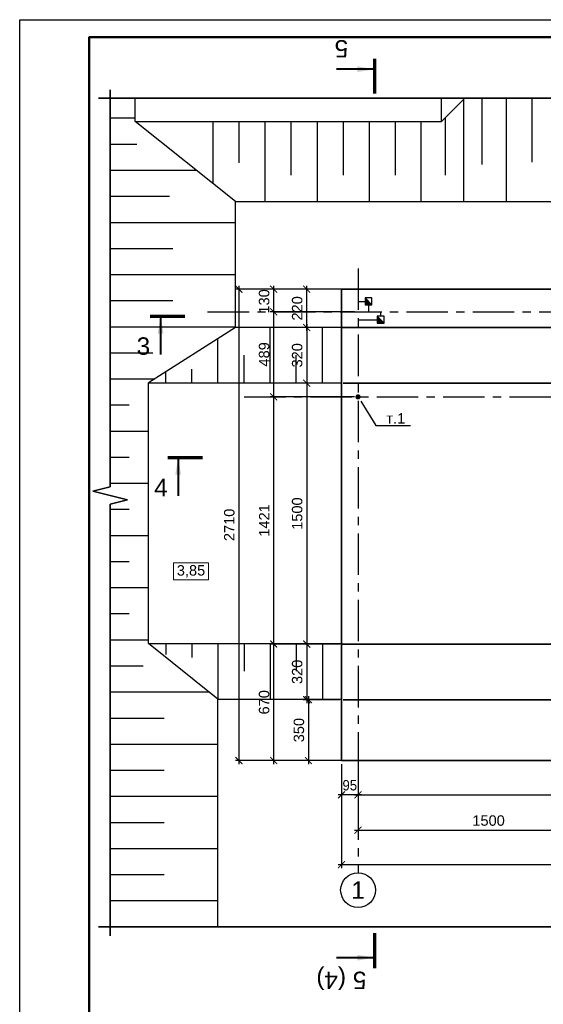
# Model space of a CAD drawing. Header units: millimetres. Extents: x -695122 to 440517, y 417968 to 574899.
# Tile 8 of 39: x -695122 to -665037, y 516456 to 573070. Entities that reach past the tile are written whole.
import ezdxf
from ezdxf import colors
from ezdxf.entities.mleader import LeaderData, LeaderLine
from ezdxf.enums import TextEntityAlignment as Align
from ezdxf.math import Vec2, Vec3

# ---------------------------------------------------------------- set-up
doc = ezdxf.new("R2010")
doc.units = ezdxf.units.MM
doc.set_wipeout_variables(frame=1)
doc.linetypes.add('осевая', pattern=[50.8, 31.75, -6.35, 6.35, -6.35])
for name, color, linetype, lineweight in [('0_Выноски и размеры', 7, 'Continuous', 9), ('Бетон', 7, 'Continuous', 50), ('ГТО-2 КИА ПЗБ', 7, 'Continuous', 30), ('ГТО_Разрезы. Сечения.Узлы', 255, 'Continuous', 40), ('КИА ПЗБ', 7, 'Continuous', 30), ('Маскировка', 9, 'Continuous', 9), ('Отдел_Заглавные надписи', 7, 'Continuous', 30)]:
    doc.layers.add(name, color=color, linetype=linetype, lineweight=lineweight)
for name, color, linetype in [('otmetki', 7, 'Continuous'), ('Оси', 1, 'осевая'), ('Размеры', 7, 'Continuous'), ('штамп(текст)', 7, 'Continuous')]:
    doc.layers.add(name, color=color, linetype=linetype)
doc.styles.add('arial', font='arial.ttf')
doc.styles.get("Standard").update_dxf_attribs({"font": 'arial.ttf'})
doc.styles.add('аrial', font='arial.ttf')
doc.styles.add('Рогун1', font='arial.ttf')
doc.dimstyles.new('100 мм', dxfattribs={"dimscale": 100, "dimtxt": 3.5, "dimasz": 2, "dimexe": 1, "dimexo": 1, "dimgap": 1.2, "dimtad": 1, "dimdec": 0, "dimlfac": 0.1, "dimrnd": 0.0001, "dimtxsty": 'Рогун1', "dimblk": 'ARCHTICK', "dimcen": 2.5, "dimdle": 1, "dimaunit": 1, "dimadec": 1, "dimazin": 0, "dimtfac": 1, "dimtdec": 0, "dimtmove": 1, "dimatfit": 3, "dimldrblk": 'ARCHTICK', "dimfxl": 1, "dimtfill": 1, "dimarcsym": 0})
doc.dimstyles.new('hren115', dxfattribs={"dimtxt": 0.3, "dimasz": 3, "dimexe": 0.18, "dimexo": 0.0625, "dimgap": 0.1, "dimtad": 2, "dimtih": 1, "dimtoh": 1, "dimdec": 4, "dimzin": 0, "dimdsep": 46, "dimtxsty": 'arial', "dimcen": 0, "dimclrt": 256, "dimadec": 0, "dimazin": 0, "dimtfac": 1, "dimtdec": 4, "dimtofl": 0, "dimtmove": 1, "dimatfit": 0, "dimfxl": 1, "dimtolj": 1, "dimtzin": 0, "dimarcsym": 1})

# ---------------------------------------------------------------- blocks, each defined once
blk = doc.blocks.new('котцувлцув3')
for p, q in [((163757, 526844), (165201, 526844)), ((163757, 525344), (165293, 525344)), ((163757, 523844), (168705, 523844)), ((163757, 522344), (167169, 522344)), ((163757, 520844), (170950, 520844)), ((163757, 519344), (167353, 519344)), ((163757, 517844), (170950, 517844)), ((163757, 516344), (167353, 516344)), ((163757, 514844), (170950, 514844)), ((163757, 513344), (166213, 513344)), ((163757, 511844), (166317, 511844)), ((163757, 510344), (164854, 510344)), ((163757, 508844), (165951, 508844)), ((163757, 507344), (164854, 507344)), ((163757, 505844), (165951, 505844)), ((163757, 504344), (164854, 504344)), ((163757, 502844), (165950, 502844)), ((163757, 501344), (164854, 501344)), ((163757, 499844), (165950, 499844)), ((163757, 498344), (164853, 498344)), ((163757, 496844), (165950, 496844)), ((163757, 495344), (165656, 495344)), ((163757, 493844), (169430, 493844)), ((163757, 492344), (166853, 492344)), ((163757, 490844), (169950, 490844)), ((163757, 489344), (166853, 489344)), ((163757, 487844), (169950, 487844)), ((163757, 486344), (166853, 486344)), ((163757, 484844), (169950, 484844)), ((163757, 483344), (166853, 483344)), ((163757, 481844), (169950, 481844)), ((163757, 480344), (169950, 480344))]:
    blk.add_line(p, q)
for points in [[(242705, 527977), (208554, 527977), (208304, 528977), (207804, 526977), (207554, 527977), (163083, 527977), (207554, 527977), (207804, 526977), (208304, 528977), (208554, 527977)], [(242240, 528464), (242240, 505644), (241240, 505394), (243240, 504894), (242240, 504644), (242240, 479729), (242240, 504644), (243240, 504894), (241240, 505394), (242240, 505644)]]:
    blk.add_lwpolyline(points, close=True)
at = {"linetype": 'Continuous', "ltscale": 100}
for points in [[(163757, 528464), (163757, 505644), (162757, 505394), (164757, 504894), (163757, 504644), (163757, 479823), (163757, 504644), (164757, 504894), (162757, 505394), (163757, 505644)], [(242771, 480344), (208554, 480344), (208304, 481344), (207804, 479344), (207554, 480344), (163093, 480344), (207554, 480344), (207804, 479344), (208304, 481344), (208554, 480344)]]:
    blk.add_lwpolyline(points, close=True, dxfattribs=at)
for points in [[(170950, 522049), (165201, 526647), (165201, 527977)], [(182800, 526647), (184129, 527977)], [(182800, 526647), (182800, 527977)], [(184072, 522049), (184072, 527920)], [(185127, 524162), (185127, 527977)], [(186506, 527977), (186506, 522049)], [(187998, 524298), (187998, 527977)], [(189490, 522049), (189490, 527977)], [(190983, 524298), (190983, 527977)], [(192475, 522049), (192475, 527977)], [(193967, 524298), (193967, 527977)], [(195459, 522049), (195459, 527977)], [(196951, 524298), (196951, 527977)], [(198443, 522049), (198443, 527977)], [(199936, 524298), (199936, 527977)], [(201428, 522049), (201428, 527977)], [(202920, 524298), (202920, 527977)], [(204412, 522049), (204412, 527977)], [(205904, 524298), (205904, 527977)], [(207397, 522049), (207397, 527977)], [(208889, 524298), (208889, 527977)], [(210381, 522049), (210381, 527977)], [(211873, 524298), (211873, 527977)], [(213365, 522049), (213365, 527977)], [(214858, 524298), (214858, 527977)], [(216350, 522049), (216350, 527977)], [(217842, 524298), (217842, 527977)], [(219334, 522049), (219334, 527977)], [(220826, 524298), (220826, 527977)], [(222319, 522049), (222319, 527977)], [(223811, 524298), (223811, 527977)], [(225303, 522049), (225303, 527977)], [(226795, 524298), (226795, 527977)], [(228287, 522049), (228287, 527977)], [(229779, 524298), (229779, 527977)], [(231272, 522049), (231272, 527977)], [(232764, 524298), (232764, 527977)], [(234256, 522049), (234256, 527977)], [(235748, 524298), (235748, 527977)], [(237240, 522049), (237240, 527977)], [(238733, 524298), (238733, 527977)], [(240225, 522049), (240225, 527977)], [(241717, 524298), (241717, 527977)], [(165201, 526647), (182800, 526647)], [(169678, 523066), (169678, 526647)], [(171170, 524260), (171170, 526647)], [(172662, 522049), (172662, 526647)], [(174154, 523558), (174154, 526647)], [(175646, 526647), (175646, 522049)], [(177139, 526647), (177139, 523558)], [(178631, 526647), (178631, 522049)], [(180123, 526647), (180123, 523558)], [(181615, 526647), (181615, 522049)], [(183017, 523558), (183017, 526864)], [(170950, 514798), (170950, 522049)], [(170950, 522049), (242240, 522049)], [(177050, 514798), (170950, 514798), (165951, 511611)], [(172951, 511611), (172951, 514798)], [(175951, 511611), (175951, 514798)], [(169951, 511611), (169951, 514161)], [(242240, 514348), (239750, 514348)], [(240335, 510223), (240335, 514348)], [(171451, 511611), (171451, 513205)], [(174451, 511611), (174451, 513205)], [(168451, 511611), (168451, 512408)], [(166951, 511611), (166951, 512248)], [(165950, 496628), (165951, 511611), (177051, 511611)], [(241392, 509167), (241392, 511422)], [(239750, 510808), (242240, 508320), (242240, 506315)], [(241141, 509418), (239750, 509418)], [(242240, 507918), (240995, 507918)], [(242240, 506418), (239750, 506418)], [(243141, 504918), (241084, 504918)], [(242240, 504644), (242240, 496628)], [(242240, 503418), (239750, 503418)], [(242240, 501918), (240995, 501918)], [(242240, 500418), (239750, 500418)], [(242240, 498918), (240995, 498918)], [(242240, 497418), (239750, 497418)], [(165950, 496628), (177050, 496628)], [(169950, 493428), (165950, 496628)], [(166951, 496628), (166951, 495991)], [(168451, 496628), (168451, 495831)], [(169951, 496628), (169951, 493428)], [(171451, 496628), (171451, 495035)], [(172951, 496628), (172951, 493441)], [(174451, 496628), (174451, 495035)], [(175951, 496628), (175951, 493441)], [(239750, 493428), (242240, 495918)], [(242240, 495918), (240995, 495918)], [(239750, 494418), (240740, 494418)], [(169950, 480344), (169950, 493428), (177050, 493428)], [(242240, 493428), (239750, 493428)]]:
    blk.add_lwpolyline(points)
blk = doc.blocks.new('_ArchTick')
at = {"color": 0, "linetype": 'ByBlock', "const_width": 0.15}
blk.add_lwpolyline([(-0.5, -0.5), (0.5, 0.5)], dxfattribs=at)
blk = doc.blocks.new('*D281')
at = {"layer": 'Defpoints', "color": 0, "transparency": 16777216}
for p in [(-675681, 530472), (-660681, 530472), (-660681, 526472)]:
    blk.add_point(p, dxfattribs=at)
at = {"layer": 'Размеры', "color": 0, "lineweight": -2, "transparency": 16777216}
for p, q in [((-675681, 530272), (-675681, 526272)), ((-660681, 530272), (-660681, 526272)), ((-675881, 526472), (-660481, 526472))]:
    blk.add_line(p, q, dxfattribs=at)
at = {"layer": 'Размеры', "color": 0, "lineweight": -2, "transparency": 16777216, "xscale": 400, "yscale": 400, "zscale": 400, "rotation": 180}
blk.add_blockref('_ArchTick', (-675681, 526472), dxfattribs=at)
at = {"layer": 'Размеры', "color": 0, "lineweight": -2, "transparency": 16777216, "xscale": 400, "yscale": 400, "zscale": 400}
blk.add_blockref('_ArchTick', (-660681, 526472), dxfattribs=at)
at = {"layer": 'Размеры', "color": 0, "transparency": 16777216, "insert": (-668181, 527019), "char_height": 600, "attachment_point": 5, "style": 'Рогун1'}
blk.add_mtext('1500', dxfattribs=at)
blk = doc.blocks.new('*D225')
at = {"layer": 'Defpoints', "color": 0, "transparency": 16777216}
for p in [(-676631, 530472), (-613931, 530472), (-613931, 524487)]:
    blk.add_point(p, dxfattribs=at)
at = {"layer": 'Размеры', "color": 0, "lineweight": -2, "transparency": 16777216}
for p, q in [((-676631, 530272), (-676631, 524287)), ((-613931, 530272), (-613931, 524287)), ((-676831, 524487), (-613731, 524487))]:
    blk.add_line(p, q, dxfattribs=at)
at = {"layer": 'Размеры', "color": 0, "lineweight": -2, "transparency": 16777216, "xscale": 400, "yscale": 400, "zscale": 400, "rotation": 180}
blk.add_blockref('_ArchTick', (-676631, 524487), dxfattribs=at)
at = {"layer": 'Размеры', "color": 0, "lineweight": -2, "transparency": 16777216, "xscale": 400, "yscale": 400, "zscale": 400}
blk.add_blockref('_ArchTick', (-613931, 524487), dxfattribs=at)
at = {"layer": 'Размеры', "color": 0, "transparency": 16777216, "insert": (-645281, 525033), "char_height": 600, "attachment_point": 5, "style": 'Рогун1'}
blk.add_mtext('6270', dxfattribs=at)
blk = doc.blocks.new('*D226')
at = {"layer": 'Defpoints', "color": 0, "transparency": 16777216}
for p in [(-675681, 556272), (-680531, 551382), (-675681, 551382)]:
    blk.add_point(p, dxfattribs=at)
at = {"layer": 'Размеры', "color": 0, "lineweight": -2, "transparency": 16777216}
for p, q in [((-675881, 556272), (-680731, 556272)), ((-680531, 556472), (-680531, 551182)), ((-675881, 551382), (-680731, 551382))]:
    blk.add_line(p, q, dxfattribs=at)
at = {"layer": 'Размеры', "color": 0, "lineweight": -2, "transparency": 16777216, "xscale": 400, "yscale": 400, "zscale": 400}
for p, rotation in [((-680531, 556272), 90), ((-680531, 551382), 270)]:
    blk.add_blockref('_ArchTick', p, dxfattribs=dict(at, rotation=rotation))
at = {"layer": 'Размеры', "color": 0, "transparency": 16777216, "insert": (-681077, 553827), "char_height": 600, "attachment_point": 5, "rotation": 90, "style": 'Рогун1'}
blk.add_mtext('489', dxfattribs=at)
blk = doc.blocks.new('*D283')
at = {"layer": 'Defpoints', "color": 0, "transparency": 16777216}
for p in [(-676486, 557572), (-682531, 530472), (-675681, 530472)]:
    blk.add_point(p, dxfattribs=at)
at = {"layer": 'Размеры', "color": 0, "lineweight": -2, "transparency": 16777216}
for p, q in [((-682531, 557772), (-682531, 530272)), ((-676686, 557572), (-682731, 557572)), ((-675881, 530472), (-682731, 530472))]:
    blk.add_line(p, q, dxfattribs=at)
at = {"layer": 'Размеры', "color": 0, "lineweight": -2, "transparency": 16777216, "xscale": 400, "yscale": 400, "zscale": 400}
for p, rotation in [((-682531, 557572), 90), ((-682531, 530472), 270)]:
    blk.add_blockref('_ArchTick', p, dxfattribs=dict(at, rotation=rotation))
at = {"layer": 'Размеры', "color": 0, "transparency": 16777216, "insert": (-683077, 544022), "char_height": 600, "attachment_point": 5, "rotation": 90, "style": 'Рогун1'}
blk.add_mtext('2710', dxfattribs=at)
blk = doc.blocks.new('*D227')
at = {"layer": 'Defpoints', "color": 0, "transparency": 16777216}
for p in [(-675781, 557572), (-680531, 556272), (-675681, 556272)]:
    blk.add_point(p, dxfattribs=at)
at = {"layer": 'Размеры', "color": 0, "lineweight": -2, "transparency": 16777216}
for p, q in [((-680531, 557772), (-680531, 556072)), ((-675981, 557572), (-680731, 557572)), ((-675881, 556272), (-680731, 556272))]:
    blk.add_line(p, q, dxfattribs=at)
at = {"layer": 'Размеры', "color": 0, "lineweight": -2, "transparency": 16777216, "xscale": 400, "yscale": 400, "zscale": 400}
for p, rotation in [((-680531, 557572), 90), ((-680531, 556272), 270)]:
    blk.add_blockref('_ArchTick', p, dxfattribs=dict(at, rotation=rotation))
at = {"layer": 'Размеры', "color": 0, "transparency": 16777216, "insert": (-681077, 556872), "char_height": 600, "attachment_point": 5, "rotation": 90, "style": 'Рогун1'}
blk.add_mtext('130', dxfattribs=at)
blk = doc.blocks.new('*D284')
at = {"layer": 'Defpoints', "color": 0, "transparency": 16777216}
for p in [(-678631, 557572), (-676486, 557572), (-675681, 555372)]:
    blk.add_point(p, dxfattribs=at)
at = {"layer": 'Размеры', "color": 0, "lineweight": -2, "transparency": 16777216}
for p, q in [((-678631, 555172), (-678631, 557772)), ((-676686, 557572), (-678831, 557572)), ((-675881, 555372), (-678831, 555372))]:
    blk.add_line(p, q, dxfattribs=at)
at = {"layer": 'Размеры', "color": 0, "lineweight": -2, "transparency": 16777216, "xscale": 400, "yscale": 400, "zscale": 400}
for p, rotation in [((-678631, 557572), 90), ((-678631, 555372), 270)]:
    blk.add_blockref('_ArchTick', p, dxfattribs=dict(at, rotation=rotation))
at = {"layer": 'Размеры', "color": 0, "transparency": 16777216, "insert": (-679177, 556472), "char_height": 600, "attachment_point": 5, "rotation": 90, "style": 'Рогун1'}
blk.add_mtext('220', dxfattribs=at)
blk = doc.blocks.new('*D285')
at = {"layer": 'Defpoints', "color": 0, "transparency": 16777216}
for p in [(-675681, 530472), (-620631, 530472), (-620631, 528502)]:
    blk.add_point(p, dxfattribs=at)
at = {"layer": 'Размеры', "color": 0, "lineweight": -2, "transparency": 16777216}
for p, q in [((-675681, 530272), (-675681, 528302)), ((-620631, 530272), (-620631, 528302)), ((-675881, 528502), (-620431, 528502))]:
    blk.add_line(p, q, dxfattribs=at)
at = {"layer": 'Размеры', "color": 0, "lineweight": -2, "transparency": 16777216, "xscale": 400, "yscale": 400, "zscale": 400, "rotation": 180}
blk.add_blockref('_ArchTick', (-675681, 528502), dxfattribs=at)
at = {"layer": 'Размеры', "color": 0, "lineweight": -2, "transparency": 16777216, "xscale": 400, "yscale": 400, "zscale": 400}
blk.add_blockref('_ArchTick', (-620631, 528502), dxfattribs=at)
at = {"layer": 'Размеры', "color": 0, "transparency": 16777216, "insert": (-648156, 529049), "char_height": 600, "attachment_point": 5, "style": 'Рогун1'}
blk.add_mtext('5505', dxfattribs=at)
blk = doc.blocks.new('*D286')
at = {"layer": 'Defpoints', "color": 0, "transparency": 16777216}
for p in [(-676631, 530472), (-675681, 530472), (-676631, 528502)]:
    blk.add_point(p, dxfattribs=at)
at = {"layer": 'Размеры', "color": 0, "lineweight": -2, "transparency": 16777216}
for p, q in [((-676631, 530272), (-676631, 528302)), ((-675681, 530272), (-675681, 528302)), ((-675481, 528502), (-676831, 528502))]:
    blk.add_line(p, q, dxfattribs=at)
at = {"layer": 'Размеры', "color": 0, "lineweight": -2, "transparency": 16777216, "xscale": 400, "yscale": 400, "zscale": 400, "rotation": 180}
blk.add_blockref('_ArchTick', (-676631, 528502), dxfattribs=at)
at = {"layer": 'Размеры', "color": 0, "lineweight": -2, "transparency": 16777216, "xscale": 400, "yscale": 400, "zscale": 400}
blk.add_blockref('_ArchTick', (-675681, 528502), dxfattribs=at)
at = {"layer": 'Размеры', "color": 0, "transparency": 16777216, "insert": (-676156, 529049), "char_height": 600, "attachment_point": 5, "style": 'Рогун1'}
blk.add_mtext('{\\W0.9;95}', dxfattribs=at)
blk = doc.blocks.new('*D288')
at = {"layer": 'Defpoints', "color": 0, "transparency": 16777216}
for p in [(-676631, 555372), (-678631, 552172), (-676531, 552172)]:
    blk.add_point(p, dxfattribs=at)
at = {"layer": 'Размеры', "color": 0, "lineweight": -2, "transparency": 16777216}
for p, q in [((-678631, 555572), (-678631, 551972)), ((-676831, 555372), (-678831, 555372)), ((-676731, 552172), (-678831, 552172))]:
    blk.add_line(p, q, dxfattribs=at)
at = {"layer": 'Размеры', "color": 0, "lineweight": -2, "transparency": 16777216, "xscale": 400, "yscale": 400, "zscale": 400}
for p, rotation in [((-678631, 555372), 90), ((-678631, 552172), 270)]:
    blk.add_blockref('_ArchTick', p, dxfattribs=dict(at, rotation=rotation))
at = {"layer": 'Размеры', "color": 0, "transparency": 16777216, "insert": (-679177, 553772), "char_height": 600, "attachment_point": 5, "rotation": 90, "style": 'Рогун1'}
blk.add_mtext('320', dxfattribs=at)
blk = doc.blocks.new('*D289')
at = {"layer": 'Defpoints', "color": 0, "transparency": 16777216}
for p in [(-676531, 552172), (-678631, 537172), (-676631, 537172)]:
    blk.add_point(p, dxfattribs=at)
at = {"layer": 'Размеры', "color": 0, "lineweight": -2, "transparency": 16777216}
for p, q in [((-676731, 552172), (-678831, 552172)), ((-678631, 552372), (-678631, 536972)), ((-676831, 537172), (-678831, 537172))]:
    blk.add_line(p, q, dxfattribs=at)
at = {"layer": 'Размеры', "color": 0, "lineweight": -2, "transparency": 16777216, "xscale": 400, "yscale": 400, "zscale": 400}
for p, rotation in [((-678631, 552172), 90), ((-678631, 537172), 270)]:
    blk.add_blockref('_ArchTick', p, dxfattribs=dict(at, rotation=rotation))
at = {"layer": 'Размеры', "color": 0, "transparency": 16777216, "insert": (-679177, 544672), "char_height": 600, "attachment_point": 5, "rotation": 90, "style": 'Рогун1'}
blk.add_mtext('1500', dxfattribs=at)
blk = doc.blocks.new('*D290')
at = {"layer": 'Defpoints', "color": 0, "transparency": 16777216}
for p in [(-676631, 537172), (-678631, 533972), (-676531, 533972)]:
    blk.add_point(p, dxfattribs=at)
at = {"layer": 'Размеры', "color": 0, "lineweight": -2, "transparency": 16777216}
for p, q in [((-678631, 537372), (-678631, 533772)), ((-676831, 537172), (-678831, 537172)), ((-676731, 533972), (-678831, 533972))]:
    blk.add_line(p, q, dxfattribs=at)
at = {"layer": 'Размеры', "color": 0, "lineweight": -2, "transparency": 16777216, "xscale": 400, "yscale": 400, "zscale": 400}
for p, rotation in [((-678631, 537172), 90), ((-678631, 533972), 270)]:
    blk.add_blockref('_ArchTick', p, dxfattribs=dict(at, rotation=rotation))
at = {"layer": 'Размеры', "color": 0, "transparency": 16777216, "insert": (-679177, 535572), "char_height": 600, "attachment_point": 5, "rotation": 90, "style": 'Рогун1'}
blk.add_mtext('320', dxfattribs=at)
blk = doc.blocks.new('*D291')
at = {"layer": 'Defpoints', "color": 0, "transparency": 16777216}
for p in [(-676531, 533972), (-678531, 530472), (-676631, 530472)]:
    blk.add_point(p, dxfattribs=at)
at = {"layer": 'Размеры', "color": 0, "lineweight": -2, "transparency": 16777216}
for p, q in [((-676731, 533972), (-678731, 533972)), ((-678531, 534172), (-678531, 530272)), ((-676831, 530472), (-678731, 530472))]:
    blk.add_line(p, q, dxfattribs=at)
at = {"layer": 'Размеры', "color": 0, "lineweight": -2, "transparency": 16777216, "xscale": 400, "yscale": 400, "zscale": 400}
for p, rotation in [((-678531, 533972), 90), ((-678531, 530472), 270)]:
    blk.add_blockref('_ArchTick', p, dxfattribs=dict(at, rotation=rotation))
at = {"layer": 'Размеры', "color": 0, "transparency": 16777216, "insert": (-679077, 532222), "char_height": 600, "attachment_point": 5, "rotation": 90, "style": 'Рогун1'}
blk.add_mtext('350', dxfattribs=at)
blk = doc.blocks.new('*D199')
at = {"layer": 'Defpoints', "color": 0, "transparency": 16777216}
for p in [(-676631, 551382), (-680531, 537172), (-676531, 537172)]:
    blk.add_point(p, dxfattribs=at)
at = {"layer": 'Размеры', "color": 0, "lineweight": -2, "transparency": 16777216}
for p, q in [((-680531, 551582), (-680531, 536972)), ((-676831, 551382), (-680731, 551382)), ((-676731, 537172), (-680731, 537172))]:
    blk.add_line(p, q, dxfattribs=at)
at = {"layer": 'Размеры', "color": 0, "lineweight": -2, "transparency": 16777216, "xscale": 400, "yscale": 400, "zscale": 400}
for p, rotation in [((-680531, 551382), 90), ((-680531, 537172), 270)]:
    blk.add_blockref('_ArchTick', p, dxfattribs=dict(at, rotation=rotation))
at = {"layer": 'Размеры', "color": 0, "transparency": 16777216, "insert": (-681072, 544277), "char_height": 600, "attachment_point": 5, "rotation": 90, "style": 'Рогун1'}
blk.add_mtext('1421', dxfattribs=at)
blk = doc.blocks.new('*D200')
at = {"layer": 'Defpoints', "color": 0, "transparency": 16777216}
for p in [(-676631, 537172), (-680531, 530472), (-676631, 530472)]:
    blk.add_point(p, dxfattribs=at)
at = {"layer": 'Размеры', "color": 0, "lineweight": -2, "transparency": 16777216}
for p, q in [((-680531, 537372), (-680531, 530272)), ((-676831, 537172), (-680731, 537172)), ((-676831, 530472), (-680731, 530472))]:
    blk.add_line(p, q, dxfattribs=at)
at = {"layer": 'Размеры', "color": 0, "lineweight": -2, "transparency": 16777216, "xscale": 400, "yscale": 400, "zscale": 400}
for p, rotation in [((-680531, 537172), 90), ((-680531, 530472), 270)]:
    blk.add_blockref('_ArchTick', p, dxfattribs=dict(at, rotation=rotation))
at = {"layer": 'Размеры', "color": 0, "transparency": 16777216, "insert": (-681077, 533822), "char_height": 600, "attachment_point": 5, "rotation": 90, "style": 'Рогун1'}
blk.add_mtext('670', dxfattribs=at)
blk = doc.blocks.new('_Dot')
at = {"color": 0, "linetype": 'ByBlock', "const_width": 0.5}
blk.add_lwpolyline([(-0.25, 0, 1), (0.25, 0, 1)], format="xyb", close=True, dxfattribs=at)
blk = doc.blocks.new('*U145')
blk.add_lwpolyline([(5, -5), (-836, -5), (-836, 589), (5, 589)], close=True)
at = {"lineweight": 50}
blk.add_lwpolyline([(0, 0), (-816, 0), (-816, 584), (0, 584)], close=True, dxfattribs=at)
at = {"style": 'arial'}
blk.add_attdef('ФОРМАТ', (-36, -3.63), '', height=2.5, dxfattribs=at)
at = {"layer": 'штамп(текст)', "style": 'arial', "flags": 4}
for tag, height, p in [('Номер', 5, (-60.62, 47.59)), ('Стадия', 3.5, (-42.7, 18.69)), ('Лист', 3.5, (-27.97, 18.69)), ('Листов', 3.5, (-9.45, 18.69)), ('Отдел', 1.8, (-23.21, 1.04)), ('Год', 1.8, (-6.88, 1.05))]:
    blk.add_attdef(tag, text='', height=height, dxfattribs=at).set_placement(p, align=Align.CENTER)
at = {"layer": 'штамп(текст)', "lineweight": 30, "flags": 104}
blk.add_attdef('Объект', text='', height=3.5, dxfattribs=at).set_placement((-60.79, 42), align=Align.TOP_CENTER)
at = {"layer": 'штамп(текст)', "style": 'arial', "flags": 4}
for tag, p in [('Разраб', (-164.12, 26.34)), ('Пров', (-164.12, 21.4)), ('Утвердил1', (-184.87, 11.1)), ('Нач.отд', (-164.12, 10.85)), ('Нк', (-164.12, 6.4)), ('Утвердил', (-184.87, 0.96)), ('ФИО_утв', (-164.12, 1.09))]:
    blk.add_attdef(tag, p, '', height=2.5, dxfattribs=at)
at = {"layer": 'штамп(текст)', "lineweight": 30, "flags": 104}
for tag, p in [('Комплект', (-84.04, 22.95)), ('НазваниеЛиста', (-84.91, 8.24))]:
    blk.add_attdef(tag, text='', height=3.5, dxfattribs=at).set_placement(p, align=Align.MIDDLE_CENTER)
blk = doc.blocks.new('*U143')
at = {"color": 0}
blk.add_wipeout([(-2, 2), (2, 2), (2, -2)], dxfattribs=at).dxf.layer = 'Маскировка'
at = {"layer": 'КИА ПЗБ'}
h = blk.add_hatch(color=0, dxfattribs=at)
h.dxf.hatch_style = 1
h.paths.add_polyline_path([(-2, 2), (-2, -2), (2, -2)])
at = {"layer": 'КИА ПЗБ', "color": 0}
blk.add_line((-2, 2), (2, -2), dxfattribs=at)
blk.add_lwpolyline([(-2, -2), (2, -2), (2, 2), (-2, 2)], close=True, dxfattribs=at)
blk = doc.blocks.new('*U36')
at = {"color": 7, "lineweight": 70, "ltscale": 100}
for p, q in [((-39.05, 0), (-29.05, 0)), ((343.41, 0), (353.41, 0))]:
    blk.add_line(p, q, dxfattribs=at)
at = {"color": 0, "ltscale": 100, "style": 'аrial', "flags": 8}
blk.add_attdef('M', text='', height=5, dxfattribs=at).set_placement((356.31, -8.69), align=Align.MIDDLE)
at = {"ltscale": 100, "style": 'аrial', "flags": 8}
blk.add_attdef('M1', text='', height=5, dxfattribs=at).set_placement((364.53, -8.67), align=Align.MIDDLE)
blk.add_attdef('W', text='', height=5, dxfattribs=at).set_placement((-39.05, -12.65), align=Align.BOTTOM_RIGHT)
at = {"color": 7, "ltscale": 100}
for points in [[(-36.05, 0), (-36.05, -11)], [(350.41, 0), (350.41, -11)]]:
    blk.add_leader(points, dimstyle='hren115', override={"dimasz": 5, "dimgap": 0.1, "dimtad": 0, "dimfxl": 1.25, "dimtfillclr": 256}, dxfattribs=at)
blk = doc.blocks.new('*U38')
at = {"color": 7, "lineweight": 70, "ltscale": 100}
for p, q in [((-35.19, 0), (-25.19, 0)), ((342.05, 0), (352.05, 0))]:
    blk.add_line(p, q, dxfattribs=at)
at = {"color": 0, "ltscale": 100, "style": 'аrial', "flags": 8}
blk.add_attdef('M', text='', height=5, dxfattribs=at).set_placement((354.96, -8.69), align=Align.MIDDLE)
at = {"ltscale": 100, "style": 'аrial', "flags": 8}
blk.add_attdef('M1', text='', height=5, dxfattribs=at).set_placement((363.18, -8.67), align=Align.MIDDLE)
blk.add_attdef('W', text='', height=5, dxfattribs=at).set_placement((-35.19, -12.65), align=Align.BOTTOM_RIGHT)
at = {"color": 7, "ltscale": 100}
for points in [[(-32.19, 0), (-32.19, -11)], [(349.05, 0), (349.05, -11)]]:
    blk.add_leader(points, dimstyle='hren115', override={"dimasz": 5, "dimgap": 0.1, "dimtad": 0, "dimfxl": 1.25, "dimtfillclr": 256}, dxfattribs=at)
blk = doc.blocks.new('*U127')
at = {"color": 7, "lineweight": 70, "ltscale": 100}
for p, q in [((0, -87.83), (0, -97.83)), ((0, -339.26), (0, -349.26))]:
    blk.add_line(p, q, dxfattribs=at)
at = {"ltscale": 100, "style": 'аrial', "flags": 8}
for tag, height, p in [('W', 5, (9.6, -84.93)), ('W1', 3.5, (16.84, -122.27)), ('M', 5, (9.6, -352.16))]:
    blk.add_attdef(tag, text='', height=height, dxfattribs=at).set_placement(p, align=Align.MIDDLE)
at = {"color": 7, "ltscale": 100}
for points in [[(0, -90.83), (11, -90.83)], [(0, -346.26), (11, -346.26)]]:
    blk.add_leader(points, dimstyle='hren115', override={"dimasz": 5, "dimgap": 0.1, "dimtad": 0, "dimfxl": 1.25, "dimtfillclr": 256}, dxfattribs=at)

msp = doc.modelspace()

# ---------------------------------------------------------------- linework, layer by layer
msp.add_circle((-675680.8202125, 523021.4433283), 1000)
at = {"layer": '0_Выноски и размеры', "ltscale": 100}
msp.add_lwpolyline([(-686287.4606574, 540862.2825589), (-684269.8478676, 540862.2825589), (-684269.8478676, 541841.24591), (-686287.4606574, 541841.24591)], close=True, dxfattribs=at)
at = {"layer": 'Бетон', "color": 2, "lineweight": 35, "ltscale": 10}
msp.add_lwpolyline([(-615695.8202125, 557472.2026676), (-615695.8202125, 559172.2026676), (-617454.42701, 559172.2026676), (-620654.42701, 557572.2026676), (-676630.8202125, 557572.2026684), (-676630.8202125, 530472.2026676), (-615695.8202125, 530472.2026676)], close=True, dxfattribs=at)
at = {"layer": 'Бетон', "color": 3, "lineweight": 35, "ltscale": 10}
msp.add_lwpolyline([(-676486.2686941, 557572.2026684), (-676630.8202125, 557572.2026684), (-676630.8202125, 530472.2026676), (-675680.8202125, 530472.2026676)], dxfattribs=at)
at = {"layer": 'Бетон', "color": 2, "lineweight": 35, "ltscale": 10}
for points in [[(-676630.8202125, 555372.2026676), (-619880.8202125, 555372.2026676), (-617430.8202123, 555372.2026676)], [(-676530.8202125, 552172.2026676), (-620630.8202123, 552172.2026676)], [(-676630.8202125, 537172.2026676), (-620630.8202123, 537172.2026676)], [(-676530.8202125, 533972.2026676), (-617430.8202123, 533972.2026676)]]:
    msp.add_lwpolyline(points, dxfattribs=at)
at = {"layer": 'Оси', "linetype": 'осевая', "ltscale": 75}
msp.add_line((-682219.8696193, 551382.2026676), (-612061.8235707, 551382.2026676), dxfattribs=at)
for points in [[(-675680.8202125, 558771.8418167), (-675680.8202125, 524021.4433283)], [(-684324.043198, 556272.2026662), (-620347.5386391, 556272.2026662), (-617147.5386391, 557872.2026676), (-612421.0010263, 557872.2026676)]]:
    msp.add_lwpolyline(points, dxfattribs=at)
at = {"layer": 'Размеры', "ltscale": 0.1}
for p, q in [((-674379.929429, 555821.0449669), (-674379.929429, 556271.0449669)), ((-675679.929429, 555821.0449669), (-674379.929429, 555821.0449669))]:
    msp.add_line(p, q, dxfattribs=at)

# ---------------------------------------------------------------- block references
at = {"lineweight": -3, "xscale": 200, "yscale": 200, "zscale": 200}
msp.add_blockref('*U145', (-527921.5689022, 455270.221151), dxfattribs=at)
at = {"color": 6}
msp.add_blockref('котцувлцув3', (-853680.4077287, 40573.9786034), dxfattribs=at)
at = {"layer": 'ГТО_Разрезы. Сечения.Узлы'}
ref = msp.add_blockref('*U127', (-674720.8644557, 500971.1385535), dxfattribs=dict(at, xscale=200, yscale=200, zscale=200, rotation=180))
ref.add_attrib('W', '5 (4)', dxfattribs={"layer": '0', "ltscale": 100, "height": 1000, "rotation": 180, "style": 'аrial', "flags": 8}).set_placement((-676640.8644557, 517956.3820907), align=Align.MIDDLE)
ref.add_attrib('M', '5', dxfattribs={"layer": '0', "ltscale": 100, "height": 1000, "rotation": 180, "style": 'аrial', "flags": 8}).set_placement((-676640.8644557, 571404.0753212), align=Align.MIDDLE)
ref = msp.add_blockref('*U36', (-679815.7973745, 556020.5975556), dxfattribs=dict(at, xscale=200, yscale=200, zscale=200))
ref.add_attrib('M', '3(4)', dxfattribs={"layer": '0', "color": 0, "ltscale": 100, "height": 1000, "style": 'аrial', "flags": 8}).set_placement((-608552.9363783, 554281.9524791), align=Align.MIDDLE)
ref.add_attrib('W', '3', dxfattribs={"layer": '0', "ltscale": 100, "height": 1000, "style": 'аrial', "flags": 8}).set_placement((-687626.0587847, 553504.4411219), align=Align.BOTTOM_RIGHT)
ref = msp.add_blockref('*U38', (-679580.3614327, 547900.9889162), dxfattribs=dict(at, xscale=200, yscale=200, zscale=200))
ref.add_attrib('M', '4(4)', dxfattribs={"layer": '0', "color": 0, "ltscale": 100, "height": 1000, "style": 'аrial', "flags": 8}).set_placement((-608587.9892761, 546162.3438397), align=Align.MIDDLE)
ref.add_attrib('W', '4', dxfattribs={"layer": '0', "ltscale": 100, "height": 1000, "style": 'аrial', "flags": 8}).set_placement((-686617.3686726, 545371.1899176), align=Align.BOTTOM_RIGHT)

# ---------------------------------------------------------------- texts
at = {"layer": 'otmetki', "insert": (-685278.6542625, 541351.7642345), "char_height": 600, "width": 2017.61278979, "attachment_point": 5, "style": 'arial'}
msp.add_mtext('3,85', dxfattribs=at)
at = {"layer": 'Отдел_Заглавные надписи', "insert": (-675680.8202125, 523021.4433283), "char_height": 1000, "width": 974.015395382, "attachment_point": 5, "style": 'arial'}
msp.add_mtext('1', dxfattribs=at)

# ---------------------------------------------------------------- dimensions: what is measured, and where the dimension line sits
at = {"layer": 'Размеры'}
for base, p1, p2, picture, middle in [((-682530.820212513, 530472.2026676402), (-676486.2686941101, 557572.2026683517), (-675680.8202125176, 530472.2026676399), '*D283', (-683077.1640051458, 544022.2026679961)), ((-678630.8202125, 557572.2026684), (-675680.8202125, 555372.2026676), (-676486.2686941, 557572.2026684), '*D284', (-679177.1640051, 556472.202668)), ((-680530.8202125, 551382.2026676), (-675680.8202125, 556272.2026676), (-675680.8202125, 551382.2026676), '*D226', (-681077.1640051, 553827.2026676)), ((-678630.8202125, 552172.2026676), (-676630.8202125, 555372.2026676), (-676530.8202125, 552172.2026676), '*D288', (-679177.3686436, 553772.2026676)), ((-678630.820212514, 537172.2026676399), (-676530.8202125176, 552172.2026676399), (-676630.8202125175, 537172.2026676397), '*D289', (-679177.1640051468, 544672.2026676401)), ((-680530.820212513, 537172.2026676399), (-676630.8202125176, 551382.2026676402), (-676530.8202125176, 537172.2026676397), '*D199', (-681072.048043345, 544277.2026676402)), ((-680530.8202125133, 530472.2026676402), (-676630.8202125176, 537172.2026676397), (-676630.8202125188, 530472.2026676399), '*D200', (-681077.1640051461, 533822.2026676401)), ((-678630.8202125, 533972.2026676), (-676630.8202125, 537172.2026676), (-676530.8202125, 533972.2026676), '*D290', (-679177.3686436, 535572.2026676)), ((-678530.8202125, 530472.2026676), (-676530.8202125, 533972.2026676), (-676630.8202125, 530472.2026676), '*D291', (-679077.3686436, 532222.2026676))]:
    dim = msp.add_linear_dim(base=base, p1=p1, p2=p2, angle=90, dimstyle='100 мм', override={"dimscale": 200, "dimtxt": 3, "dimdec": 6, "dimtfill": 0}, dxfattribs=at)
    dim.commit()
    dim.dimension.update_dxf_attribs({"geometry": picture, "text_midpoint": middle})
dim = msp.add_linear_dim(base=(-680530.8202125, 556272.2026676), p1=(-675780.8202125, 557572.2026684), p2=(-675680.8202125, 556272.2026676), angle=90, dimstyle='100 мм', override={"dimscale": 200, "dimtxt": 3, "dimdec": 6, "dimtfill": 0}, dxfattribs=at)
dim.commit()
dim.dimension.update_dxf_attribs({"geometry": '*D227', "text_midpoint": (-680530.8202125, 556872.2026676), "dimtype": 160})
for base, p1, p2, picture, middle in [((-613930.8202125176, 524486.869017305), (-676630.8202125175, 530472.2026676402), (-613930.8202125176, 530472.2026676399), '*D225', (-645280.8202125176, 525033.212809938)), ((-660680.8202125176, 526472.2026676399), (-675680.8202125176, 530472.2026676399), (-660680.8202125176, 530472.2026676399), '*D281', (-668180.8202125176, 527018.546460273)), ((-620630.8202122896, 528502.2026676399), (-675680.8202125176, 530472.2026676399), (-620630.8202122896, 530472.2026676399), '*D285', (-648155.8202124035, 529048.546460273))]:
    dim = msp.add_linear_dim(base=base, p1=p1, p2=p2, dimstyle='100 мм', override={"dimscale": 200, "dimtxt": 3, "dimdec": 6, "dimtfill": 0}, dxfattribs=at)
    dim.commit()
    dim.dimension.update_dxf_attribs({"geometry": picture, "text_midpoint": middle})
dim = msp.add_linear_dim(base=(-676630.8202125, 528502.2026676), p1=(-675680.8202125, 530472.2026676), p2=(-676630.8202125, 530472.2026676), text='{\\W0.9;<>}', dimstyle='100 мм', override={"dimscale": 200, "dimtxt": 3, "dimdec": 6, "dimtfill": 0}, dxfattribs=at)
dim.commit()
dim.dimension.update_dxf_attribs({"geometry": '*D286', "text_midpoint": (-676155.8202125, 528502.2026676), "dimtype": 160})

# ---------------------------------------------------------------- leaders
at = {"ltscale": 100}
ml = msp.add_multileader_mtext('Standard', dxfattribs=at)
ml.set_content('т.1 ', color=256, style='arial')
ml.set_leader_properties()
ml.set_arrow_properties(name='DOT')
ml.build(insert=Vec2(0, 0))
ml.multileader.update_dxf_attribs({"text_left_attachment_type": 6, "text_right_attachment_type": 6, "arrow_head_size": 300})
ctx = ml.context
ctx.base_point, ctx.char_height, ctx.arrow_head_size, ctx.landing_gap_size, ctx.plane_origin = Vec3(-673969.8897112, 549729.8482802), 600, 300, 4, Vec3(-686880.4620564, 565676.0440529)
ctx.left_attachment, ctx.right_attachment, ctx.text_align_type = 6, 6, 1
notes = []
notes.append((ctx, [(0, (1, 1, 0), (-674657.2952392, 549729.8482802), (1, 0), 687.405528, [(0, [(-675680.8202125, 551382.2026676)], 0, [])])]))
ctx.mtext.insert, ctx.mtext.width, ctx.mtext.defined_height, ctx.mtext.alignment, ctx.mtext.flow_direction = Vec3(-673509.1366416, 550449.8482802), 10035.482987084, 766.5757162, 2, 5
for ctx, leaders in notes:
    for number, flags, end, landing, length, lines in leaders:
        leader = LeaderData()
        leader.index, (leader.has_last_leader_line, leader.has_dogleg_vector, leader.attachment_direction) = number, flags
        leader.last_leader_point, leader.dogleg_vector, leader.dogleg_length = Vec3(end), Vec3(landing), length
        for number, points, colour, breaks in lines:
            line = LeaderLine()
            line.index, line.vertices, line.color, line.breaks = number, Vec3.list(points), colors.encode_raw_color(colour), breaks
            leader.lines.append(line)
        ctx.leaders.append(leader)

# ---------------------------------------------------------------- next in the draw order: block references
at = {"layer": 'ГТО-2 КИА ПЗБ', "xscale": 100, "yscale": 100, "zscale": 100}
for p in [(-675080.8202125, 556872.2026662), (-674379.929429, 555821.0449669)]:
    msp.add_blockref('*U143', p, dxfattribs=at)

# ---------------------------------------------------------------- next in the draw order: linework, layer by layer
for p, q in [((-675680.8202125, 556872.2026662), (-675080.8202125, 556872.2026662)), ((-675080.8202125, 556872.2026662), (-675080.8202125, 556272.2026662))]:
    msp.add_line(p, q)

doc.saveas('drawing.dxf')
